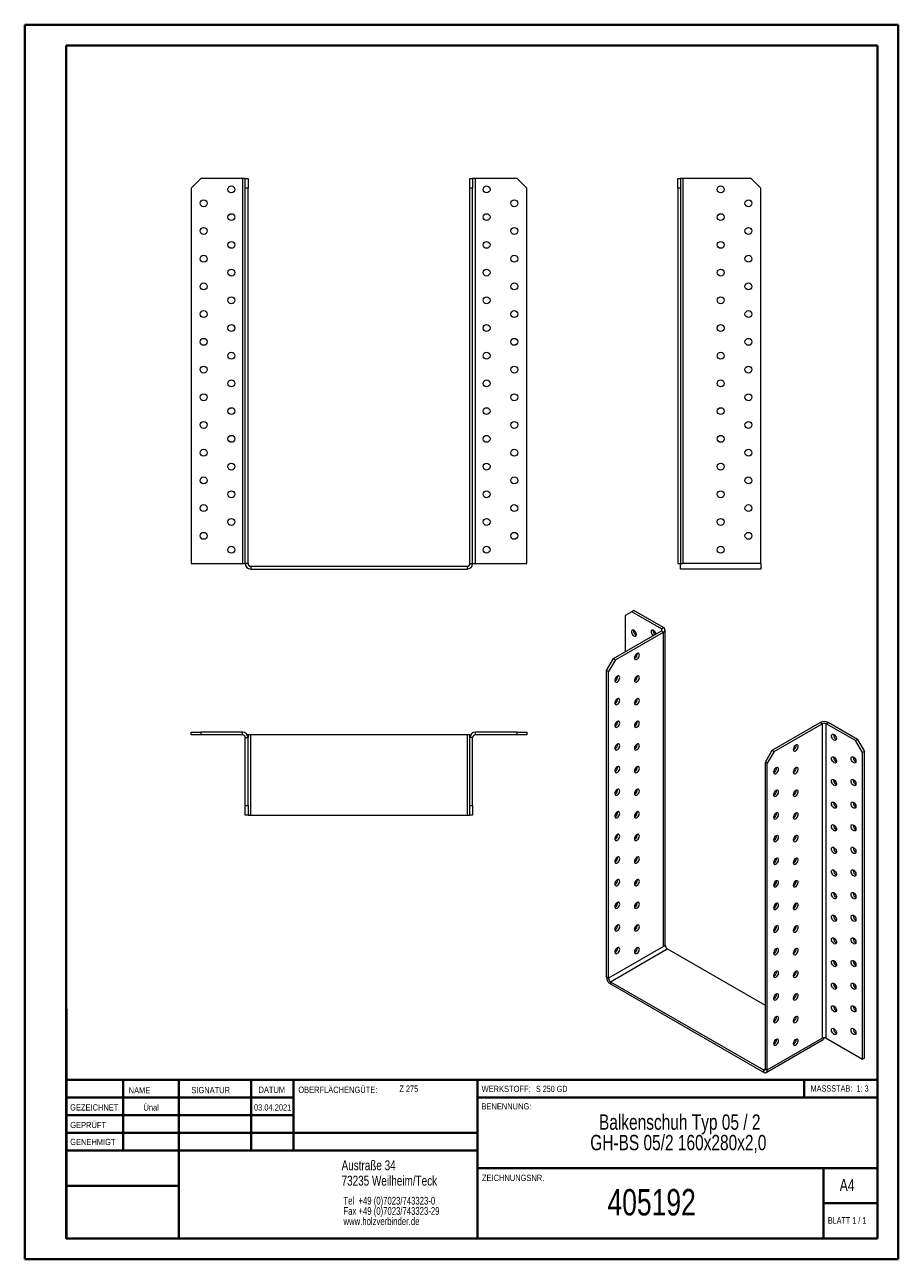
# Model space of a CAD drawing. Header units: millimetres. Extents: x 0 to 210, y 0 to 297.
import ezdxf

# ---------------------------------------------------------------- set-up
doc = ezdxf.new("R2010")
doc.units = ezdxf.units.MM
doc.styles.add('SLDTEXTSTYLE0', font='TXT', dxfattribs={"width": 0.75})
doc.styles.add('SLDTEXTSTYLE1', font='TXT', dxfattribs={"width": 0.681818})
doc.styles.add('SLDTEXTSTYLE2', font='TXT', dxfattribs={"width": 0.7})
doc.styles.add('SLDTEXTSTYLE3', font='TXT', dxfattribs={"width": 0.6875})

# ---------------------------------------------------------------- blocks, each defined once
blk = doc.blocks.new('SW_NOTE_0')
at = {"color": 0, "linetype": 'Continuous', "lineweight": 0, "char_height": 1.8521, "attachment_point": 1, "style": 'SLDTEXTSTYLE0'}
for s, insert in [('Tel  +49 (0)7023/743323-0', (0, 2.39)), ('Fax +49 (0)7023/743323-29', (0, -0.08)), ('www.holzverbinder.de', (0, -2.55))]:
    blk.add_mtext(s, dxfattribs=dict(at, insert=insert))
blk = doc.blocks.new('SW_NOTE_1')
at = {"color": 0, "linetype": 'Continuous', "lineweight": 0, "char_height": 3.7042, "attachment_point": 2, "style": 'SLDTEXTSTYLE0'}
for s, insert in [('Balkenschuh Typ 05 / 2', (26.74, 4.77)), ('GH-BS 05/2 160x280x2,0', (26.4, -0.16))]:
    blk.add_mtext(s, dxfattribs=dict(at, insert=insert))

msp = doc.modelspace()

# ---------------------------------------------------------------- linework, layer by layer
at = {"color": 7, "linetype": 'Continuous', "lineweight": 40}
for p, q in [((0.08, 0.21), (0.08, 297.21)), ((0.08, 297.21), (210.08, 297.21)), ((210.08, 0.21), (210.08, 297.21)), ((210.08, 292.21), (210.08, 297.21)), ((10.08, 292.21), (205.08, 292.21)), ((10.08, 5.21), (10.08, 292.21)), ((205.08, 5.21), (205.08, 292.21)), ((10.11, 60.37), (10.11, 5.12)), ((205.08, 43.37), (10.11, 43.37)), ((23.71, 43.37), (23.71, 26.37)), ((37.1, 43.37), (37.1, 5.12)), ((54.51, 43.37), (54.51, 26.37)), ((64.71, 26.37), (64.71, 43.37)), ((108.91, 43.37), (108.91, 5.12)), ((187.47, 39.12), (187.47, 43.37)), ((64.71, 39.1), (10.11, 39.1)), ((205.08, 39.12), (108.91, 39.12)), ((64.71, 34.87), (10.11, 34.87)), ((108.91, 30.62), (10.11, 30.62)), ((108.91, 26.37), (10.11, 26.37)), ((108.91, 22.12), (205.08, 22.12)), ((192.08, 5.21), (192.08, 22.21)), ((37.1, 17.87), (10.11, 17.87)), ((10.11, 13.71), (10.08, 13.71)), ((205.08, 13.71), (192.08, 13.71)), ((10.11, 9.46), (10.08, 9.46)), ((10.08, 5.21), (205.08, 5.21)), ((205.08, 5.21), (180.99, 5.21)), ((0.08, 0.21), (210.08, 0.21))]:
    msp.add_line(p, q, dxfattribs=at)
at = {"color": 7, "linetype": 'Continuous', "lineweight": 15}
for p, q in [((42.43, 260.25), (40.1, 257.92)), ((52.43, 260.25), (42.43, 260.25)), ((52.43, 260.25), (52.43, 167.59)), ((53.1, 260.25), (52.43, 260.25)), ((53.1, 260.25), (53.76, 260.25)), ((53.1, 257.92), (53.1, 260.25)), ((53.76, 260.25), (53.76, 257.92)), ((107.1, 257.92), (107.1, 260.25)), ((107.1, 260.25), (107.76, 260.25)), ((107.76, 260.25), (107.76, 257.92)), ((108.43, 260.25), (107.76, 260.25)), ((108.43, 167.59), (108.43, 260.25)), ((118.43, 260.25), (108.43, 260.25)), ((120.76, 257.92), (118.43, 260.25)), ((157.06, 260.25), (157.73, 260.25)), ((157.06, 257.92), (157.06, 260.25)), ((157.73, 260.25), (157.73, 257.92)), ((158.39, 260.25), (157.73, 260.25)), ((158.39, 167.59), (158.39, 260.25)), ((174.73, 260.25), (158.39, 260.25)), ((177.06, 257.92), (174.73, 260.25)), ((40.1, 257.92), (40.1, 167.59)), ((53.1, 167.59), (53.1, 257.92)), ((53.76, 257.92), (53.1, 257.92)), ((53.76, 167.59), (53.76, 257.92)), ((107.1, 167.59), (107.1, 257.92)), ((107.76, 257.92), (107.1, 257.92)), ((107.76, 167.59), (107.76, 257.92)), ((120.76, 167.59), (120.76, 257.92)), ((157.73, 257.92), (157.06, 257.92)), ((157.06, 257.92), (157.06, 167.59)), ((157.73, 257.92), (157.73, 167.59)), ((177.06, 167.59), (177.06, 257.92)), ((40.1, 167.59), (52.43, 167.59)), ((52.43, 167.59), (53.1, 167.59)), ((53.76, 167.59), (53.1, 167.59)), ((54.43, 166.92), (54.43, 166.25)), ((54.43, 166.92), (106.43, 166.92)), ((106.43, 166.92), (106.43, 166.25)), ((107.1, 167.59), (107.76, 167.59)), ((107.76, 167.59), (108.43, 167.59)), ((108.43, 167.59), (120.76, 167.59)), ((157.06, 167.59), (157.73, 167.59)), ((157.73, 167.59), (158.39, 167.59)), ((157.73, 166.25), (157.73, 167.59)), ((177.06, 167.59), (158.39, 167.59)), ((177.06, 167.59), (177.06, 166.25)), ((54.43, 166.25), (106.43, 166.25)), ((177.06, 166.25), (157.73, 166.25)), ((146.06, 156), (144.41, 155.05)), ((144.41, 155.05), (144.41, 146.34)), ((146.53, 156.28), (146.06, 156)), ((153.13, 151.92), (146.06, 156)), ((153.61, 152.19), (146.53, 156.28)), ((153.13, 151.92), (153.61, 152.19)), ((153.13, 151.92), (153.13, 151.38)), ((154, 75.98), (154, 151.65)), ((141.59, 144.71), (153.13, 151.38)), ((142.06, 144.44), (153.61, 151.11)), ((153.13, 151.38), (153.61, 151.11)), ((153.61, 75.44), (153.61, 151.11)), ((139.94, 141.85), (141.59, 144.71)), ((142.06, 144.44), (140.41, 141.58)), ((141.59, 144.71), (142.06, 144.44)), ((140.41, 141.58), (139.94, 141.85)), ((139.94, 68.09), (139.94, 141.85)), ((140.41, 67.82), (140.41, 141.58)), ((179.77, 122.67), (191.32, 129.33)), ((180.24, 122.39), (191.79, 129.06)), ((191.79, 129.06), (191.32, 129.33)), ((191.79, 129.06), (191.79, 53.4)), ((192.73, 129.06), (193.2, 129.33)), ((192.73, 53.4), (192.73, 129.06)), ((199.8, 124.98), (192.73, 129.06)), ((200.27, 125.25), (193.2, 129.33)), ((40.1, 126.37), (40.1, 127.04)), ((40.1, 127.04), (42.43, 127.04)), ((42.43, 126.37), (40.1, 126.37)), ((42.43, 127.04), (42.43, 126.37)), ((52.43, 127.04), (42.43, 127.04)), ((52.43, 126.37), (42.43, 126.37)), ((52.43, 126.37), (52.43, 127.04)), ((53.1, 125.71), (53.76, 125.71)), ((53.1, 109.37), (53.1, 125.71)), ((53.76, 126.37), (53.59, 126.37)), ((53.76, 126.37), (53.76, 125.71)), ((54.43, 126.37), (53.76, 126.37)), ((53.76, 109.37), (53.76, 125.71)), ((54.43, 107.04), (54.43, 126.37)), ((106.43, 126.37), (54.43, 126.37)), ((107.1, 126.37), (106.43, 126.37)), ((106.43, 126.37), (106.43, 107.04)), ((107.1, 126.37), (107.28, 126.37)), ((107.1, 125.71), (107.1, 126.37)), ((107.76, 125.71), (107.1, 125.71)), ((107.1, 109.37), (107.1, 125.71)), ((107.76, 109.37), (107.76, 125.71)), ((108.43, 126.37), (108.43, 127.04)), ((118.43, 127.04), (108.43, 127.04)), ((118.43, 126.37), (108.43, 126.37)), ((118.43, 126.37), (118.43, 127.04)), ((118.43, 127.04), (120.76, 127.04)), ((120.76, 126.37), (118.43, 126.37)), ((120.76, 127.04), (120.76, 126.37)), ((194.5, 126.41), (194.51, 126.53)), ((199.8, 124.98), (200.27, 125.25)), ((201.45, 122.12), (199.8, 124.98)), ((200.27, 125.25), (201.92, 122.39)), ((178.12, 119.81), (179.77, 122.67)), ((180.24, 122.39), (178.59, 119.54)), ((179.77, 122.67), (180.24, 122.39)), ((201.92, 122.39), (201.45, 122.12)), ((201.45, 48.36), (201.45, 122.12)), ((201.92, 48.63), (201.92, 122.39)), ((178.59, 119.54), (178.12, 119.81)), ((178.12, 46.05), (178.12, 119.81)), ((178.59, 45.78), (178.59, 119.54)), ((194.5, 120.96), (194.51, 121.08)), ((199.21, 120.97), (199.22, 121.08)), ((194.5, 115.52), (194.51, 115.64)), ((199.21, 115.52), (199.22, 115.64)), ((194.5, 110.08), (194.51, 110.2)), ((199.21, 110.08), (199.22, 110.2)), ((53.1, 109.37), (53.76, 109.37)), ((53.1, 107.04), (53.1, 109.37)), ((53.76, 107.04), (53.1, 107.04)), ((53.76, 109.37), (53.76, 107.04)), ((53.76, 107.04), (54.43, 107.04)), ((54.43, 107.04), (106.43, 107.04)), ((106.43, 107.04), (107.1, 107.04)), ((107.1, 109.37), (107.76, 109.37)), ((107.1, 107.04), (107.1, 109.37)), ((107.76, 107.04), (107.1, 107.04)), ((107.76, 109.37), (107.76, 107.04)), ((194.5, 104.63), (194.51, 104.75)), ((199.21, 104.63), (199.22, 104.75)), ((194.5, 99.19), (194.51, 99.31)), ((199.21, 99.19), (199.22, 99.31)), ((194.5, 93.75), (194.51, 93.87)), ((199.21, 93.75), (199.22, 93.87)), ((194.5, 88.3), (194.51, 88.42)), ((199.21, 88.3), (199.22, 88.42)), ((194.5, 82.86), (194.51, 82.98)), ((199.21, 82.86), (199.22, 82.98)), ((146.72, 79.96), (147.05, 79.77)), ((194.5, 77.42), (194.51, 77.54)), ((199.21, 77.42), (199.22, 77.54)), ((153.61, 75.44), (140.41, 67.82)), ((140.88, 67), (154.55, 74.89)), ((154.08, 75.71), (153.61, 75.44)), ((154.08, 75.71), (153.95, 75.78)), ((178.12, 61.29), (154.55, 74.89)), ((194.5, 71.97), (194.51, 72.09)), ((199.21, 71.97), (199.22, 72.09)), ((140.41, 67.82), (139.94, 68.09)), ((140.88, 67), (177.65, 45.78)), ((140.88, 67), (140.88, 66.46)), ((140.88, 66.46), (177.65, 45.23)), ((194.5, 66.53), (194.51, 66.65)), ((199.21, 66.53), (199.22, 66.65)), ((194.5, 61.09), (194.51, 61.2)), ((199.21, 61.09), (199.22, 61.2)), ((194.5, 55.64), (194.51, 55.76)), ((199.21, 55.64), (199.22, 55.76)), ((178.31, 45.17), (191.98, 53.06)), ((178.59, 45.78), (191.79, 53.4)), ((192.73, 53.4), (201.45, 48.36)), ((201.92, 48.63), (201.45, 48.36)), ((178.12, 46.05), (177.65, 45.78)), ((177.65, 45.78), (177.65, 45.23)), ((178.12, 46.05), (178.59, 45.78))]:
    msp.add_line(p, q, dxfattribs=at)
at = {"color": 7, "linetype": 'Continuous', "lineweight": 0}
for p, q in [((64.71, 39.12), (10.11, 39.12)), ((23.71, 5.21), (23.71, 5.12)), ((54.51, 5.21), (54.51, 5.12))]:
    msp.add_line(p, q, dxfattribs=at)
at = {"color": 7, "linetype": 'Continuous', "lineweight": 15, "flags": 128}
for points in [[(147.12, 150.49), (147.09, 150.73), (147, 150.98), (146.86, 151.22), (146.68, 151.41), (146.49, 151.54), (146.3, 151.59), (146.14, 151.56), (146.02, 151.46), (145.95, 151.28), (145.95, 151.06), (146.02, 150.81), (146.14, 150.56), (146.3, 150.35), (146.49, 150.18), (146.68, 150.09), (146.86, 150.08), (147, 150.15), (147.09, 150.29), (147.12, 150.49)], [(151.83, 150.62), (151.81, 150.73), (151.71, 150.98), (151.57, 151.22), (151.39, 151.41), (151.2, 151.54), (151.01, 151.59), (150.85, 151.56), (150.73, 151.46), (150.67, 151.28), (150.67, 151.06), (150.73, 150.81), (150.85, 150.56), (151.01, 150.35), (151.14, 150.23)], [(147.24, 145.93), (147.05, 145.79), (146.88, 145.58), (146.75, 145.34), (146.67, 145.09), (146.65, 144.86), (146.7, 144.67), (146.81, 144.54), (146.96, 144.49), (147.14, 144.53), (147.34, 144.64), (147.52, 144.82), (147.68, 145.04), (147.78, 145.29), (147.83, 145.54), (147.81, 145.75), (147.74, 145.91), (147.6, 146), (147.43, 146.01), (147.24, 145.93)], [(142.53, 140.49), (142.34, 140.34), (142.17, 140.14), (142.03, 139.9), (141.96, 139.65), (141.94, 139.42), (141.99, 139.23), (142.09, 139.1), (142.25, 139.05), (142.43, 139.08), (142.62, 139.2), (142.81, 139.37), (142.96, 139.6), (143.07, 139.85), (143.12, 140.09), (143.1, 140.31), (143.02, 140.47), (142.89, 140.56), (142.72, 140.56), (142.53, 140.49)], [(147.24, 140.49), (147.05, 140.34), (146.88, 140.14), (146.75, 139.9), (146.67, 139.65), (146.65, 139.42), (146.7, 139.23), (146.81, 139.1), (146.96, 139.05), (147.14, 139.08), (147.34, 139.2), (147.52, 139.37), (147.68, 139.6), (147.78, 139.85), (147.83, 140.09), (147.81, 140.31), (147.74, 140.47), (147.6, 140.56), (147.43, 140.56), (147.24, 140.49)], [(142.53, 135.05), (142.34, 134.9), (142.17, 134.7), (142.03, 134.45), (141.96, 134.2), (141.94, 133.97), (141.99, 133.78), (142.09, 133.66), (142.25, 133.61), (142.43, 133.64), (142.62, 133.75), (142.81, 133.93), (142.96, 134.16), (143.07, 134.41), (143.12, 134.65), (143.1, 134.86), (143.02, 135.02), (142.89, 135.11), (142.72, 135.12), (142.53, 135.05)], [(147.24, 135.05), (147.05, 134.9), (146.88, 134.69), (146.75, 134.45), (146.67, 134.2), (146.65, 133.97), (146.7, 133.78), (146.81, 133.66), (146.96, 133.61), (147.14, 133.64), (147.34, 133.75), (147.52, 133.93), (147.68, 134.16), (147.78, 134.4), (147.83, 134.65), (147.81, 134.86), (147.74, 135.02), (147.6, 135.11), (147.43, 135.12), (147.24, 135.05)], [(142.53, 129.6), (142.34, 129.46), (142.17, 129.25), (142.03, 129.01), (141.96, 128.76), (141.94, 128.53), (141.99, 128.34), (142.09, 128.21), (142.25, 128.16), (142.43, 128.2), (142.62, 128.31), (142.81, 128.49), (142.96, 128.71), (143.07, 128.96), (143.12, 129.21), (143.1, 129.42), (143.02, 129.58), (142.89, 129.67), (142.72, 129.68), (142.53, 129.6)], [(147.24, 129.6), (147.05, 129.46), (146.88, 129.25), (146.75, 129.01), (146.67, 128.76), (146.65, 128.53), (146.7, 128.34), (146.81, 128.21), (146.96, 128.16), (147.14, 128.2), (147.34, 128.31), (147.52, 128.49), (147.68, 128.71), (147.78, 128.96), (147.83, 129.21), (147.81, 129.42), (147.74, 129.58), (147.6, 129.67), (147.43, 129.68), (147.24, 129.6)], [(194.03, 126.14), (194.06, 126.34), (194.15, 126.48), (194.3, 126.55), (194.47, 126.54), (194.67, 126.45), (194.85, 126.28), (195.02, 126.07), (195.14, 125.82), (195.2, 125.57), (195.2, 125.35), (195.14, 125.17), (195.02, 125.07), (194.85, 125.04), (194.67, 125.09), (194.47, 125.22), (194.3, 125.41), (194.15, 125.65), (194.06, 125.9), (194.03, 126.14)], [(142.53, 124.16), (142.34, 124.01), (142.17, 123.81), (142.03, 123.57), (141.96, 123.32), (141.94, 123.08), (141.99, 122.9), (142.09, 122.77), (142.25, 122.72), (142.43, 122.75), (142.62, 122.86), (142.81, 123.04), (142.96, 123.27), (143.07, 123.52), (143.12, 123.76), (143.1, 123.98), (143.02, 124.14), (142.89, 124.23), (142.72, 124.23), (142.53, 124.16)], [(147.24, 124.16), (147.05, 124.01), (146.88, 123.81), (146.75, 123.57), (146.67, 123.32), (146.65, 123.08), (146.7, 122.89), (146.81, 122.77), (146.96, 122.72), (147.14, 122.75), (147.34, 122.86), (147.52, 123.04), (147.68, 123.27), (147.78, 123.52), (147.83, 123.76), (147.81, 123.98), (147.74, 124.14), (147.6, 124.23), (147.43, 124.23), (147.24, 124.16)], [(185.43, 123.89), (185.23, 123.74), (185.06, 123.54), (184.93, 123.3), (184.85, 123.05), (184.84, 122.82), (184.89, 122.63), (184.99, 122.5), (185.15, 122.45), (185.33, 122.48), (185.52, 122.6), (185.71, 122.77), (185.86, 123), (185.97, 123.25), (186.01, 123.49), (186, 123.71), (185.92, 123.87), (185.79, 123.96), (185.62, 123.97), (185.43, 123.89)], [(194.03, 120.69), (194.06, 120.9), (194.15, 121.04), (194.3, 121.11), (194.47, 121.1), (194.67, 121), (194.85, 120.84), (195.02, 120.62), (195.14, 120.38), (195.2, 120.13), (195.2, 119.91), (195.14, 119.73), (195.02, 119.62), (194.85, 119.59), (194.67, 119.65), (194.47, 119.78), (194.3, 119.97), (194.15, 120.2), (194.06, 120.45), (194.03, 120.69)], [(198.74, 120.69), (198.77, 120.9), (198.87, 121.04), (199.01, 121.11), (199.19, 121.1), (199.38, 121), (199.57, 120.84), (199.73, 120.62), (199.85, 120.38), (199.91, 120.13), (199.91, 119.91), (199.85, 119.73), (199.73, 119.62), (199.57, 119.59), (199.38, 119.65), (199.19, 119.78), (199.01, 119.97), (198.87, 120.2), (198.77, 120.45), (198.74, 120.69)], [(142.53, 118.72), (142.34, 118.57), (142.17, 118.36), (142.03, 118.12), (141.96, 117.87), (141.94, 117.64), (141.99, 117.45), (142.09, 117.33), (142.25, 117.28), (142.43, 117.31), (142.62, 117.42), (142.81, 117.6), (142.96, 117.83), (143.07, 118.07), (143.12, 118.32), (143.1, 118.53), (143.02, 118.69), (142.89, 118.78), (142.72, 118.79), (142.53, 118.72)], [(147.24, 118.72), (147.05, 118.57), (146.88, 118.36), (146.75, 118.12), (146.67, 117.87), (146.65, 117.64), (146.7, 117.45), (146.81, 117.32), (146.96, 117.28), (147.14, 117.31), (147.34, 117.42), (147.52, 117.6), (147.68, 117.83), (147.78, 118.07), (147.83, 118.32), (147.81, 118.53), (147.74, 118.69), (147.6, 118.78), (147.43, 118.79), (147.24, 118.72)], [(180.71, 118.45), (180.52, 118.3), (180.35, 118.1), (180.22, 117.86), (180.14, 117.61), (180.12, 117.37), (180.17, 117.18), (180.28, 117.06), (180.43, 117.01), (180.61, 117.04), (180.81, 117.15), (180.99, 117.33), (181.15, 117.56), (181.25, 117.81), (181.3, 118.05), (181.28, 118.26), (181.2, 118.42), (181.07, 118.51), (180.9, 118.52), (180.71, 118.45)], [(185.43, 118.45), (185.23, 118.3), (185.06, 118.1), (184.93, 117.85), (184.85, 117.6), (184.84, 117.37), (184.89, 117.18), (184.99, 117.06), (185.15, 117.01), (185.33, 117.04), (185.52, 117.15), (185.71, 117.33), (185.86, 117.56), (185.97, 117.81), (186.01, 118.05), (186, 118.26), (185.92, 118.42), (185.79, 118.51), (185.62, 118.52), (185.43, 118.45)], [(142.53, 113.27), (142.34, 113.13), (142.17, 112.92), (142.03, 112.68), (141.96, 112.43), (141.94, 112.2), (141.99, 112.01), (142.09, 111.88), (142.25, 111.83), (142.43, 111.87), (142.62, 111.98), (142.81, 112.16), (142.96, 112.38), (143.07, 112.63), (143.12, 112.88), (143.1, 113.09), (143.02, 113.25), (142.89, 113.34), (142.72, 113.35), (142.53, 113.27)], [(147.24, 113.27), (147.05, 113.13), (146.88, 112.92), (146.75, 112.68), (146.67, 112.43), (146.65, 112.2), (146.7, 112.01), (146.81, 111.88), (146.96, 111.83), (147.14, 111.87), (147.34, 111.98), (147.52, 112.16), (147.68, 112.38), (147.78, 112.63), (147.83, 112.88), (147.81, 113.09), (147.74, 113.25), (147.6, 113.34), (147.43, 113.35), (147.24, 113.27)], [(180.71, 113), (180.52, 112.86), (180.35, 112.65), (180.22, 112.41), (180.14, 112.16), (180.12, 111.93), (180.17, 111.74), (180.28, 111.61), (180.43, 111.56), (180.61, 111.6), (180.81, 111.71), (180.99, 111.89), (181.15, 112.11), (181.25, 112.36), (181.3, 112.61), (181.28, 112.82), (181.2, 112.98), (181.07, 113.07), (180.9, 113.08), (180.71, 113)], [(185.43, 113), (185.23, 112.86), (185.06, 112.65), (184.93, 112.41), (184.85, 112.16), (184.84, 111.93), (184.89, 111.74), (184.99, 111.61), (185.15, 111.56), (185.33, 111.6), (185.52, 111.71), (185.71, 111.89), (185.86, 112.11), (185.97, 112.36), (186.01, 112.61), (186, 112.82), (185.92, 112.98), (185.79, 113.07), (185.62, 113.08), (185.43, 113)], [(194.03, 115.25), (194.06, 115.45), (194.15, 115.6), (194.3, 115.66), (194.47, 115.65), (194.67, 115.56), (194.85, 115.4), (195.02, 115.18), (195.14, 114.93), (195.2, 114.69), (195.2, 114.46), (195.14, 114.29), (195.02, 114.18), (194.85, 114.15), (194.67, 114.2), (194.47, 114.33), (194.3, 114.53), (194.15, 114.76), (194.06, 115.01), (194.03, 115.25)], [(198.74, 115.25), (198.77, 115.45), (198.87, 115.6), (199.01, 115.67), (199.19, 115.65), (199.38, 115.56), (199.57, 115.4), (199.73, 115.18), (199.85, 114.93), (199.91, 114.69), (199.91, 114.46), (199.85, 114.29), (199.73, 114.18), (199.57, 114.15), (199.38, 114.2), (199.19, 114.33), (199.01, 114.53), (198.87, 114.76), (198.77, 115.01), (198.74, 115.25)], [(194.03, 109.81), (194.06, 110.01), (194.15, 110.15), (194.3, 110.22), (194.47, 110.21), (194.67, 110.12), (194.85, 109.95), (195.02, 109.74), (195.14, 109.49), (195.2, 109.24), (195.2, 109.02), (195.14, 108.84), (195.02, 108.73), (194.85, 108.71), (194.67, 108.76), (194.47, 108.89), (194.3, 109.08), (194.15, 109.32), (194.06, 109.57), (194.03, 109.81)], [(198.74, 109.81), (198.77, 110.01), (198.87, 110.15), (199.01, 110.22), (199.19, 110.21), (199.38, 110.12), (199.57, 109.95), (199.73, 109.74), (199.85, 109.49), (199.91, 109.24), (199.91, 109.02), (199.85, 108.84), (199.73, 108.73), (199.57, 108.71), (199.38, 108.76), (199.19, 108.89), (199.01, 109.08), (198.87, 109.32), (198.77, 109.57), (198.74, 109.81)], [(142.53, 107.83), (142.34, 107.68), (142.17, 107.48), (142.03, 107.24), (141.96, 106.99), (141.94, 106.75), (141.99, 106.56), (142.09, 106.44), (142.25, 106.39), (142.43, 106.42), (142.62, 106.53), (142.81, 106.71), (142.96, 106.94), (143.07, 107.19), (143.12, 107.43), (143.1, 107.65), (143.02, 107.81), (142.89, 107.9), (142.72, 107.9), (142.53, 107.83)], [(147.24, 107.83), (147.05, 107.68), (146.88, 107.48), (146.75, 107.24), (146.67, 106.99), (146.65, 106.75), (146.7, 106.56), (146.81, 106.44), (146.96, 106.39), (147.14, 106.42), (147.34, 106.53), (147.52, 106.71), (147.68, 106.94), (147.78, 107.19), (147.83, 107.43), (147.81, 107.65), (147.74, 107.81), (147.6, 107.89), (147.43, 107.9), (147.24, 107.83)], [(180.71, 107.56), (180.52, 107.41), (180.35, 107.21), (180.22, 106.97), (180.14, 106.72), (180.12, 106.49), (180.17, 106.3), (180.28, 106.17), (180.43, 106.12), (180.61, 106.15), (180.81, 106.27), (180.99, 106.44), (181.15, 106.67), (181.25, 106.92), (181.3, 107.16), (181.28, 107.38), (181.2, 107.54), (181.07, 107.63), (180.9, 107.63), (180.71, 107.56)], [(185.43, 107.56), (185.23, 107.41), (185.06, 107.21), (184.93, 106.97), (184.85, 106.72), (184.84, 106.48), (184.89, 106.3), (184.99, 106.17), (185.15, 106.12), (185.33, 106.15), (185.52, 106.26), (185.71, 106.44), (185.86, 106.67), (185.97, 106.92), (186.01, 107.16), (186, 107.38), (185.92, 107.54), (185.79, 107.63), (185.62, 107.63), (185.43, 107.56)], [(194.03, 104.36), (194.06, 104.56), (194.15, 104.71), (194.3, 104.78), (194.47, 104.76), (194.67, 104.67), (194.85, 104.51), (195.02, 104.29), (195.14, 104.05), (195.2, 103.8), (195.2, 103.57), (195.14, 103.4), (195.02, 103.29), (194.85, 103.26), (194.67, 103.32), (194.47, 103.45), (194.3, 103.64), (194.15, 103.87), (194.06, 104.12), (194.03, 104.36)], [(198.74, 104.36), (198.77, 104.56), (198.87, 104.71), (199.01, 104.78), (199.19, 104.77), (199.38, 104.67), (199.57, 104.51), (199.73, 104.29), (199.85, 104.05), (199.91, 103.8), (199.91, 103.57), (199.85, 103.4), (199.73, 103.29), (199.57, 103.26), (199.38, 103.32), (199.19, 103.45), (199.01, 103.64), (198.87, 103.87), (198.77, 104.12), (198.74, 104.36)], [(142.53, 102.39), (142.34, 102.24), (142.17, 102.03), (142.03, 101.79), (141.96, 101.54), (141.94, 101.31), (141.99, 101.12), (142.09, 100.99), (142.25, 100.95), (142.43, 100.98), (142.62, 101.09), (142.81, 101.27), (142.96, 101.5), (143.07, 101.74), (143.12, 101.99), (143.1, 102.2), (143.02, 102.36), (142.89, 102.45), (142.72, 102.46), (142.53, 102.39)], [(147.24, 102.39), (147.05, 102.24), (146.88, 102.03), (146.75, 101.79), (146.67, 101.54), (146.65, 101.31), (146.7, 101.12), (146.81, 100.99), (146.96, 100.94), (147.14, 100.98), (147.34, 101.09), (147.52, 101.27), (147.68, 101.49), (147.78, 101.74), (147.83, 101.99), (147.81, 102.2), (147.74, 102.36), (147.6, 102.45), (147.43, 102.46), (147.24, 102.39)], [(180.71, 102.12), (180.52, 101.97), (180.35, 101.77), (180.22, 101.52), (180.14, 101.27), (180.12, 101.04), (180.17, 100.85), (180.28, 100.73), (180.43, 100.68), (180.61, 100.71), (180.81, 100.82), (180.99, 101), (181.15, 101.23), (181.25, 101.48), (181.3, 101.72), (181.28, 101.93), (181.2, 102.09), (181.07, 102.18), (180.9, 102.19), (180.71, 102.12)], [(185.43, 102.12), (185.23, 101.97), (185.06, 101.76), (184.93, 101.52), (184.85, 101.27), (184.84, 101.04), (184.89, 100.85), (184.99, 100.73), (185.15, 100.68), (185.33, 100.71), (185.52, 100.82), (185.71, 101), (185.86, 101.23), (185.97, 101.47), (186.01, 101.72), (186, 101.93), (185.92, 102.09), (185.79, 102.18), (185.62, 102.19), (185.43, 102.12)], [(194.03, 98.92), (194.06, 99.12), (194.15, 99.26), (194.3, 99.33), (194.47, 99.32), (194.67, 99.23), (194.85, 99.06), (195.02, 98.85), (195.14, 98.6), (195.2, 98.35), (195.2, 98.13), (195.14, 97.96), (195.02, 97.85), (194.85, 97.82), (194.67, 97.87), (194.47, 98), (194.3, 98.19), (194.15, 98.43), (194.06, 98.68), (194.03, 98.92)], [(198.74, 98.92), (198.77, 99.12), (198.87, 99.27), (199.01, 99.33), (199.19, 99.32), (199.38, 99.23), (199.57, 99.07), (199.73, 98.85), (199.85, 98.6), (199.91, 98.36), (199.91, 98.13), (199.85, 97.96), (199.73, 97.85), (199.57, 97.82), (199.38, 97.87), (199.19, 98), (199.01, 98.2), (198.87, 98.43), (198.77, 98.68), (198.74, 98.92)], [(142.53, 96.94), (142.34, 96.8), (142.17, 96.59), (142.03, 96.35), (141.96, 96.1), (141.94, 95.87), (141.99, 95.68), (142.09, 95.55), (142.25, 95.5), (142.43, 95.53), (142.62, 95.65), (142.81, 95.83), (142.96, 96.05), (143.07, 96.3), (143.12, 96.54), (143.1, 96.76), (143.02, 96.92), (142.89, 97.01), (142.72, 97.02), (142.53, 96.94)], [(147.24, 96.94), (147.05, 96.79), (146.88, 96.59), (146.75, 96.35), (146.67, 96.1), (146.65, 95.87), (146.7, 95.68), (146.81, 95.55), (146.96, 95.5), (147.14, 95.53), (147.34, 95.65), (147.52, 95.83), (147.68, 96.05), (147.78, 96.3), (147.83, 96.54), (147.81, 96.76), (147.74, 96.92), (147.6, 97.01), (147.43, 97.02), (147.24, 96.94)], [(180.71, 96.67), (180.52, 96.53), (180.35, 96.32), (180.22, 96.08), (180.14, 95.83), (180.12, 95.6), (180.17, 95.41), (180.28, 95.28), (180.43, 95.23), (180.61, 95.27), (180.81, 95.38), (180.99, 95.56), (181.15, 95.78), (181.25, 96.03), (181.3, 96.28), (181.28, 96.49), (181.2, 96.65), (181.07, 96.74), (180.9, 96.75), (180.71, 96.67)], [(185.43, 96.67), (185.23, 96.53), (185.06, 96.32), (184.93, 96.08), (184.85, 95.83), (184.84, 95.6), (184.89, 95.41), (184.99, 95.28), (185.15, 95.23), (185.33, 95.27), (185.52, 95.38), (185.71, 95.56), (185.86, 95.78), (185.97, 96.03), (186.01, 96.28), (186, 96.49), (185.92, 96.65), (185.79, 96.74), (185.62, 96.75), (185.43, 96.67)], [(194.03, 93.47), (194.06, 93.68), (194.15, 93.82), (194.3, 93.89), (194.47, 93.88), (194.67, 93.78), (194.85, 93.62), (195.02, 93.4), (195.14, 93.16), (195.2, 92.91), (195.2, 92.69), (195.14, 92.51), (195.02, 92.4), (194.85, 92.37), (194.67, 92.43), (194.47, 92.56), (194.3, 92.75), (194.15, 92.99), (194.06, 93.24), (194.03, 93.47)], [(198.74, 93.48), (198.77, 93.68), (198.87, 93.82), (199.01, 93.89), (199.19, 93.88), (199.38, 93.79), (199.57, 93.62), (199.73, 93.41), (199.85, 93.16), (199.91, 92.91), (199.91, 92.69), (199.85, 92.51), (199.73, 92.4), (199.57, 92.38), (199.38, 92.43), (199.19, 92.56), (199.01, 92.75), (198.87, 92.99), (198.77, 93.24), (198.74, 93.48)], [(142.53, 91.5), (142.34, 91.35), (142.17, 91.15), (142.03, 90.91), (141.96, 90.66), (141.94, 90.42), (141.99, 90.23), (142.09, 90.11), (142.25, 90.06), (142.43, 90.09), (142.62, 90.2), (142.81, 90.38), (142.96, 90.61), (143.07, 90.86), (143.12, 91.1), (143.1, 91.32), (143.02, 91.48), (142.89, 91.56), (142.72, 91.57), (142.53, 91.5)], [(147.24, 91.5), (147.05, 91.35), (146.88, 91.15), (146.75, 90.91), (146.67, 90.66), (146.65, 90.42), (146.7, 90.23), (146.81, 90.11), (146.96, 90.06), (147.14, 90.09), (147.34, 90.2), (147.52, 90.38), (147.68, 90.61), (147.78, 90.86), (147.83, 91.1), (147.81, 91.31), (147.74, 91.47), (147.6, 91.56), (147.43, 91.57), (147.24, 91.5)], [(180.71, 91.23), (180.52, 91.08), (180.35, 90.88), (180.22, 90.64), (180.14, 90.39), (180.12, 90.15), (180.17, 89.96), (180.28, 89.84), (180.43, 89.79), (180.61, 89.82), (180.81, 89.93), (180.99, 90.11), (181.15, 90.34), (181.25, 90.59), (181.3, 90.83), (181.28, 91.05), (181.2, 91.21), (181.07, 91.3), (180.9, 91.3), (180.71, 91.23)], [(185.43, 91.23), (185.23, 91.08), (185.06, 90.88), (184.93, 90.64), (184.85, 90.39), (184.84, 90.15), (184.89, 89.96), (184.99, 89.84), (185.15, 89.79), (185.33, 89.82), (185.52, 89.93), (185.71, 90.11), (185.86, 90.34), (185.97, 90.59), (186.01, 90.83), (186, 91.05), (185.92, 91.21), (185.79, 91.3), (185.62, 91.3), (185.43, 91.23)], [(194.03, 88.03), (194.06, 88.23), (194.15, 88.38), (194.3, 88.45), (194.47, 88.43), (194.67, 88.34), (194.85, 88.18), (195.02, 87.96), (195.14, 87.72), (195.2, 87.47), (195.2, 87.24), (195.14, 87.07), (195.02, 86.96), (194.85, 86.93), (194.67, 86.98), (194.47, 87.11), (194.3, 87.31), (194.15, 87.54), (194.06, 87.79), (194.03, 88.03)], [(198.74, 88.03), (198.77, 88.23), (198.87, 88.38), (199.01, 88.45), (199.19, 88.43), (199.38, 88.34), (199.57, 88.18), (199.73, 87.96), (199.85, 87.72), (199.91, 87.47), (199.91, 87.24), (199.85, 87.07), (199.73, 86.96), (199.57, 86.93), (199.38, 86.99), (199.19, 87.12), (199.01, 87.31), (198.87, 87.54), (198.77, 87.79), (198.74, 88.03)], [(142.53, 86.06), (142.34, 85.91), (142.17, 85.7), (142.03, 85.46), (141.96, 85.21), (141.94, 84.98), (141.99, 84.79), (142.09, 84.66), (142.25, 84.61), (142.43, 84.65), (142.62, 84.76), (142.81, 84.94), (142.96, 85.16), (143.07, 85.41), (143.12, 85.66), (143.1, 85.87), (143.02, 86.03), (142.89, 86.12), (142.72, 86.13), (142.53, 86.06)], [(147.24, 86.05), (147.05, 85.91), (146.88, 85.7), (146.75, 85.46), (146.67, 85.21), (146.65, 84.98), (146.7, 84.79), (146.81, 84.66), (146.96, 84.61), (147.14, 84.65), (147.34, 84.76), (147.52, 84.94), (147.68, 85.16), (147.78, 85.41), (147.83, 85.66), (147.81, 85.87), (147.74, 86.03), (147.6, 86.12), (147.43, 86.13), (147.24, 86.05)], [(180.71, 85.79), (180.52, 85.64), (180.35, 85.43), (180.22, 85.19), (180.14, 84.94), (180.12, 84.71), (180.17, 84.52), (180.28, 84.4), (180.43, 84.35), (180.61, 84.38), (180.81, 84.49), (180.99, 84.67), (181.15, 84.9), (181.25, 85.14), (181.3, 85.39), (181.28, 85.6), (181.2, 85.76), (181.07, 85.85), (180.9, 85.86), (180.71, 85.79)], [(185.43, 85.79), (185.23, 85.64), (185.06, 85.43), (184.93, 85.19), (184.85, 84.94), (184.84, 84.71), (184.89, 84.52), (184.99, 84.39), (185.15, 84.35), (185.33, 84.38), (185.52, 84.49), (185.71, 84.67), (185.86, 84.9), (185.97, 85.14), (186.01, 85.39), (186, 85.6), (185.92, 85.76), (185.79, 85.85), (185.62, 85.86), (185.43, 85.79)], [(142.53, 80.61), (142.34, 80.46), (142.17, 80.26), (142.03, 80.02), (141.96, 79.77), (141.94, 79.54), (141.99, 79.35), (142.09, 79.22), (142.25, 79.17), (142.43, 79.2), (142.62, 79.32), (142.81, 79.49), (142.96, 79.72), (143.07, 79.97), (143.12, 80.21), (143.1, 80.43), (143.02, 80.59), (142.89, 80.68), (142.72, 80.69), (142.53, 80.61)], [(147.24, 80.61), (147.05, 80.46), (146.88, 80.26), (146.75, 80.02), (146.67, 79.77), (146.65, 79.54), (146.7, 79.35), (146.81, 79.22), (146.96, 79.17), (147.14, 79.2), (147.34, 79.32), (147.52, 79.49), (147.68, 79.72), (147.78, 79.97), (147.83, 80.21), (147.81, 80.43), (147.74, 80.59), (147.6, 80.68), (147.43, 80.68), (147.24, 80.61)], [(180.71, 80.34), (180.52, 80.2), (180.35, 79.99), (180.22, 79.75), (180.14, 79.5), (180.12, 79.27), (180.17, 79.08), (180.28, 78.95), (180.43, 78.9), (180.61, 78.94), (180.81, 79.05), (180.99, 79.23), (181.15, 79.45), (181.25, 79.7), (181.3, 79.95), (181.28, 80.16), (181.2, 80.32), (181.07, 80.41), (180.9, 80.42), (180.71, 80.34)], [(185.43, 80.34), (185.23, 80.2), (185.06, 79.99), (184.93, 79.75), (184.85, 79.5), (184.84, 79.27), (184.89, 79.08), (184.99, 78.95), (185.15, 78.9), (185.33, 78.93), (185.52, 79.05), (185.71, 79.23), (185.86, 79.45), (185.97, 79.7), (186.01, 79.94), (186, 80.16), (185.92, 80.32), (185.79, 80.41), (185.62, 80.42), (185.43, 80.34)], [(194.03, 82.59), (194.06, 82.79), (194.15, 82.93), (194.3, 83), (194.47, 82.99), (194.67, 82.9), (194.85, 82.73), (195.02, 82.52), (195.14, 82.27), (195.2, 82.02), (195.2, 81.8), (195.14, 81.62), (195.02, 81.52), (194.85, 81.49), (194.67, 81.54), (194.47, 81.67), (194.3, 81.86), (194.15, 82.1), (194.06, 82.35), (194.03, 82.59)], [(198.74, 82.59), (198.77, 82.79), (198.87, 82.93), (199.01, 83), (199.19, 82.99), (199.38, 82.9), (199.57, 82.73), (199.73, 82.52), (199.85, 82.27), (199.91, 82.02), (199.91, 81.8), (199.85, 81.62), (199.73, 81.52), (199.57, 81.49), (199.38, 81.54), (199.19, 81.67), (199.01, 81.86), (198.87, 82.1), (198.77, 82.35), (198.74, 82.59)], [(194.03, 77.14), (194.06, 77.35), (194.15, 77.49), (194.3, 77.56), (194.47, 77.55), (194.67, 77.45), (194.85, 77.29), (195.02, 77.07), (195.14, 76.83), (195.2, 76.58), (195.2, 76.36), (195.14, 76.18), (195.02, 76.07), (194.85, 76.04), (194.67, 76.1), (194.47, 76.23), (194.3, 76.42), (194.15, 76.65), (194.06, 76.9), (194.03, 77.14)], [(198.74, 77.14), (198.77, 77.35), (198.87, 77.49), (199.01, 77.56), (199.19, 77.55), (199.38, 77.45), (199.57, 77.29), (199.73, 77.07), (199.85, 76.83), (199.91, 76.58), (199.91, 76.36), (199.85, 76.18), (199.73, 76.07), (199.57, 76.04), (199.38, 76.1), (199.19, 76.23), (199.01, 76.42), (198.87, 76.65), (198.77, 76.91), (198.74, 77.14)], [(142.53, 75.17), (142.34, 75.02), (142.17, 74.82), (142.03, 74.57), (141.96, 74.32), (141.94, 74.09), (141.99, 73.9), (142.09, 73.78), (142.25, 73.73), (142.43, 73.76), (142.62, 73.87), (142.81, 74.05), (142.96, 74.28), (143.07, 74.53), (143.12, 74.77), (143.1, 74.98), (143.02, 75.14), (142.89, 75.23), (142.72, 75.24), (142.53, 75.17)], [(147.24, 75.17), (147.05, 75.02), (146.88, 74.82), (146.75, 74.57), (146.67, 74.32), (146.65, 74.09), (146.7, 73.9), (146.81, 73.78), (146.96, 73.73), (147.14, 73.76), (147.34, 73.87), (147.52, 74.05), (147.68, 74.28), (147.78, 74.53), (147.83, 74.77), (147.81, 74.98), (147.74, 75.14), (147.6, 75.23), (147.43, 75.24), (147.24, 75.17)], [(154, 75.98), (153.99, 75.88), (153.95, 75.78)], [(180.71, 74.9), (180.52, 74.75), (180.35, 74.55), (180.22, 74.31), (180.14, 74.06), (180.12, 73.82), (180.17, 73.63), (180.28, 73.51), (180.43, 73.46), (180.61, 73.49), (180.81, 73.6), (180.99, 73.78), (181.15, 74.01), (181.25, 74.26), (181.3, 74.5), (181.28, 74.72), (181.2, 74.88), (181.07, 74.96), (180.9, 74.97), (180.71, 74.9)], [(185.43, 74.9), (185.23, 74.75), (185.06, 74.55), (184.93, 74.31), (184.85, 74.06), (184.84, 73.82), (184.89, 73.63), (184.99, 73.51), (185.15, 73.46), (185.33, 73.49), (185.52, 73.6), (185.71, 73.78), (185.86, 74.01), (185.97, 74.26), (186.01, 74.5), (186, 74.72), (185.92, 74.88), (185.79, 74.96), (185.62, 74.97), (185.43, 74.9)], [(194.03, 71.7), (194.06, 71.9), (194.15, 72.05), (194.3, 72.12), (194.47, 72.1), (194.67, 72.01), (194.85, 71.85), (195.02, 71.63), (195.14, 71.38), (195.2, 71.14), (195.2, 70.91), (195.14, 70.74), (195.02, 70.63), (194.85, 70.6), (194.67, 70.65), (194.47, 70.78), (194.3, 70.98), (194.15, 71.21), (194.06, 71.46), (194.03, 71.7)], [(198.74, 71.7), (198.77, 71.9), (198.87, 72.05), (199.01, 72.12), (199.19, 72.1), (199.38, 72.01), (199.57, 71.85), (199.73, 71.63), (199.85, 71.39), (199.91, 71.14), (199.91, 70.91), (199.85, 70.74), (199.73, 70.63), (199.57, 70.6), (199.38, 70.65), (199.19, 70.78), (199.01, 70.98), (198.87, 71.21), (198.77, 71.46), (198.74, 71.7)], [(180.71, 69.46), (180.52, 69.31), (180.35, 69.1), (180.22, 68.86), (180.14, 68.61), (180.12, 68.38), (180.17, 68.19), (180.28, 68.06), (180.43, 68.02), (180.61, 68.05), (180.81, 68.16), (180.99, 68.34), (181.15, 68.56), (181.25, 68.81), (181.3, 69.06), (181.28, 69.27), (181.2, 69.43), (181.07, 69.52), (180.9, 69.53), (180.71, 69.46)], [(185.43, 69.46), (185.23, 69.31), (185.06, 69.1), (184.93, 68.86), (184.85, 68.61), (184.84, 68.38), (184.89, 68.19), (184.99, 68.06), (185.15, 68.01), (185.33, 68.05), (185.52, 68.16), (185.71, 68.34), (185.86, 68.56), (185.97, 68.81), (186.01, 69.06), (186, 69.27), (185.92, 69.43), (185.79, 69.52), (185.62, 69.53), (185.43, 69.46)], [(194.03, 66.26), (194.06, 66.46), (194.15, 66.6), (194.3, 66.67), (194.47, 66.66), (194.67, 66.57), (194.85, 66.4), (195.02, 66.19), (195.14, 65.94), (195.2, 65.69), (195.2, 65.47), (195.14, 65.29), (195.02, 65.19), (194.85, 65.16), (194.67, 65.21), (194.47, 65.34), (194.3, 65.53), (194.15, 65.77), (194.06, 66.02), (194.03, 66.26)], [(198.74, 66.26), (198.77, 66.46), (198.87, 66.6), (199.01, 66.67), (199.19, 66.66), (199.38, 66.57), (199.57, 66.4), (199.73, 66.19), (199.85, 65.94), (199.91, 65.69), (199.91, 65.47), (199.85, 65.29), (199.73, 65.19), (199.57, 65.16), (199.38, 65.21), (199.19, 65.34), (199.01, 65.53), (198.87, 65.77), (198.77, 66.02), (198.74, 66.26)], [(180.71, 64.01), (180.52, 63.86), (180.35, 63.66), (180.22, 63.42), (180.14, 63.17), (180.12, 62.94), (180.17, 62.75), (180.28, 62.62), (180.43, 62.57), (180.61, 62.6), (180.81, 62.72), (180.99, 62.9), (181.15, 63.12), (181.25, 63.37), (181.3, 63.61), (181.28, 63.83), (181.2, 63.99), (181.07, 64.08), (180.9, 64.09), (180.71, 64.01)], [(185.43, 64.01), (185.23, 63.86), (185.06, 63.66), (184.93, 63.42), (184.85, 63.17), (184.84, 62.94), (184.89, 62.75), (184.99, 62.62), (185.15, 62.57), (185.33, 62.6), (185.52, 62.72), (185.71, 62.89), (185.86, 63.12), (185.97, 63.37), (186.01, 63.61), (186, 63.83), (185.92, 63.99), (185.79, 64.08), (185.62, 64.09), (185.43, 64.01)], [(194.03, 60.81), (194.06, 61.02), (194.15, 61.16), (194.3, 61.23), (194.47, 61.22), (194.67, 61.12), (194.85, 60.96), (195.02, 60.74), (195.14, 60.5), (195.2, 60.25), (195.2, 60.03), (195.14, 59.85), (195.02, 59.74), (194.85, 59.71), (194.67, 59.77), (194.47, 59.9), (194.3, 60.09), (194.15, 60.32), (194.06, 60.57), (194.03, 60.81)], [(198.74, 60.81), (198.77, 61.02), (198.87, 61.16), (199.01, 61.23), (199.19, 61.22), (199.38, 61.12), (199.57, 60.96), (199.73, 60.74), (199.85, 60.5), (199.91, 60.25), (199.91, 60.03), (199.85, 59.85), (199.73, 59.74), (199.57, 59.71), (199.38, 59.77), (199.19, 59.9), (199.01, 60.09), (198.87, 60.32), (198.77, 60.57), (198.74, 60.81)], [(180.71, 58.57), (180.52, 58.42), (180.35, 58.22), (180.22, 57.98), (180.14, 57.73), (180.12, 57.49), (180.17, 57.3), (180.28, 57.18), (180.43, 57.13), (180.61, 57.16), (180.81, 57.27), (180.99, 57.45), (181.15, 57.68), (181.25, 57.93), (181.3, 58.17), (181.28, 58.38), (181.2, 58.55), (181.07, 58.63), (180.9, 58.64), (180.71, 58.57)], [(185.43, 58.57), (185.23, 58.42), (185.06, 58.22), (184.93, 57.98), (184.85, 57.72), (184.84, 57.49), (184.89, 57.3), (184.99, 57.18), (185.15, 57.13), (185.33, 57.16), (185.52, 57.27), (185.71, 57.45), (185.86, 57.68), (185.97, 57.93), (186.01, 58.17), (186, 58.38), (185.92, 58.54), (185.79, 58.63), (185.62, 58.64), (185.43, 58.57)], [(194.03, 55.37), (194.06, 55.57), (194.15, 55.72), (194.3, 55.79), (194.47, 55.77), (194.67, 55.68), (194.85, 55.52), (195.02, 55.3), (195.14, 55.05), (195.2, 54.81), (195.2, 54.58), (195.14, 54.41), (195.02, 54.3), (194.85, 54.27), (194.67, 54.32), (194.47, 54.45), (194.3, 54.65), (194.15, 54.88), (194.06, 55.13), (194.03, 55.37)], [(198.74, 55.37), (198.77, 55.57), (198.87, 55.72), (199.01, 55.79), (199.19, 55.77), (199.38, 55.68), (199.57, 55.52), (199.73, 55.3), (199.85, 55.05), (199.91, 54.81), (199.91, 54.58), (199.85, 54.41), (199.73, 54.3), (199.57, 54.27), (199.38, 54.32), (199.19, 54.45), (199.01, 54.65), (198.87, 54.88), (198.77, 55.13), (198.74, 55.37)], [(180.71, 53.12), (180.52, 52.98), (180.35, 52.77), (180.22, 52.53), (180.14, 52.28), (180.12, 52.05), (180.17, 51.86), (180.28, 51.73), (180.43, 51.68), (180.61, 51.72), (180.81, 51.83), (180.99, 52.01), (181.15, 52.23), (181.25, 52.48), (181.3, 52.73), (181.28, 52.94), (181.2, 53.1), (181.07, 53.19), (180.9, 53.2), (180.71, 53.12)], [(185.43, 53.12), (185.23, 52.98), (185.06, 52.77), (184.93, 52.53), (184.85, 52.28), (184.84, 52.05), (184.89, 51.86), (184.99, 51.73), (185.15, 51.68), (185.33, 51.72), (185.52, 51.83), (185.71, 52.01), (185.86, 52.23), (185.97, 52.48), (186.01, 52.73), (186, 52.94), (185.92, 53.1), (185.79, 53.19), (185.62, 53.2), (185.43, 53.12)]]:
    msp.add_lwpolyline(points, dxfattribs=at)
at = {"color": 7, "linetype": 'Continuous', "lineweight": 15}
for centre in [(49.76, 257.59), (111.1, 257.59), (167.39, 257.59), (43.1, 254.25), (117.76, 254.25), (174.06, 254.25), (49.76, 250.92), (111.1, 250.92), (167.39, 250.92), (43.1, 247.59), (117.76, 247.59), (174.06, 247.59), (49.76, 244.25), (111.1, 244.25), (167.39, 244.25), (43.1, 240.92), (117.76, 240.92), (174.06, 240.92), (49.76, 237.59), (111.1, 237.59), (167.39, 237.59), (43.1, 234.25), (117.76, 234.25), (174.06, 234.25), (49.76, 230.92), (111.1, 230.92), (167.39, 230.92), (43.1, 227.59), (117.76, 227.59), (174.06, 227.59), (49.76, 224.25), (111.1, 224.25), (167.39, 224.25), (43.1, 220.92), (117.76, 220.92), (174.06, 220.92), (49.76, 217.59), (111.1, 217.59), (167.39, 217.59), (43.1, 214.25), (117.76, 214.25), (174.06, 214.25), (49.76, 210.92), (111.1, 210.92), (167.39, 210.92), (43.1, 207.59), (117.76, 207.59), (174.06, 207.59), (49.76, 204.25), (111.1, 204.25), (167.39, 204.25), (43.1, 200.92), (117.76, 200.92), (174.06, 200.92), (49.76, 197.59), (111.1, 197.59), (167.39, 197.59), (43.1, 194.25), (117.76, 194.25), (174.06, 194.25), (49.76, 190.92), (111.1, 190.92), (167.39, 190.92), (43.1, 187.59), (117.76, 187.59), (174.06, 187.59), (49.76, 184.25), (111.1, 184.25), (167.39, 184.25), (43.1, 180.92), (117.76, 180.92), (174.06, 180.92), (49.76, 177.59), (111.1, 177.59), (167.39, 177.59), (43.1, 174.25), (117.76, 174.25), (174.06, 174.25), (49.76, 170.92), (111.1, 170.92), (167.39, 170.92)]:
    msp.add_circle(centre, 0.833, dxfattribs=at)
for centre, radius, start, end in [((54.43, 167.59), 1.33, 180, 270), ((54.43, 167.59), 0.667, 180, 270), ((106.43, 167.59), 0.667, 270, 360), ((106.43, 167.59), 1.33, 270, 360), ((147.6, 151.45), 1.18, 174.326, 245.6687), ((152.32, 151.45), 1.19, 174.5191, 233.1814), ((153.03, 151.65), 0.291, 290.7834, 69.2166), ((153.4, 151.65), 0.582, 290.7834, 69.2166), ((146.18, 145.87), 1.18, 294.3314, 5.674), ((145.83, 144.97), 1.3, 8.9378, 31.8506), ((147.58, 145.92), 1.1, 217.9954, 236.4753), ((141.46, 140.43), 1.18, 294.3314, 5.674), ((146.18, 140.43), 1.18, 294.3314, 5.674), ((147.58, 140.48), 1.1, 217.9954, 236.4753), ((145.83, 139.53), 1.3, 8.9378, 31.8506), ((141.46, 134.98), 1.18, 294.3314, 5.674), ((146.18, 134.98), 1.18, 294.3314, 5.674), ((147.58, 135.03), 1.1, 217.9954, 236.4753), ((145.83, 134.08), 1.3, 8.9378, 31.8506), ((141.46, 129.54), 1.18, 294.3314, 5.674), ((146.18, 129.54), 1.18, 294.3314, 5.674), ((147.58, 129.59), 1.1, 217.9954, 236.4753), ((145.83, 128.64), 1.3, 8.9378, 31.8506), ((192.26, 127.51), 2.05, 62.6097, 117.3903), ((192.26, 128.15), 1.02, 62.6097, 117.3903), ((52.43, 125.71), 1.33, 0, 90), ((52.43, 125.71), 0.667, 0, 90), ((108.43, 125.71), 1.33, 90, 180), ((108.43, 125.71), 0.667, 90, 180), ((195.69, 126.42), 1.19, 180.6548, 245.4473), ((141.46, 124.09), 1.18, 294.3314, 5.674), ((146.18, 124.09), 1.18, 294.3314, 5.674), ((147.58, 124.15), 1.1, 217.9954, 236.4753), ((145.83, 123.2), 1.3, 8.9378, 31.8506), ((184.36, 123.83), 1.18, 294.3314, 5.674), ((195.69, 120.98), 1.19, 180.6548, 245.4473), ((200.41, 120.98), 1.19, 180.6548, 245.4473), ((141.46, 118.65), 1.18, 294.3314, 5.674), ((146.18, 118.65), 1.18, 294.3314, 5.674), ((147.58, 118.7), 1.1, 217.9954, 236.4753), ((145.83, 117.75), 1.3, 8.9378, 31.8506), ((179.65, 118.38), 1.18, 294.3314, 5.674), ((184.36, 118.38), 1.18, 294.3314, 5.674), ((141.46, 113.21), 1.18, 294.3314, 5.674), ((146.18, 113.21), 1.18, 294.3314, 5.674), ((145.83, 112.31), 1.3, 8.9378, 31.8506), ((179.65, 112.94), 1.18, 294.3314, 5.674), ((184.36, 112.94), 1.18, 294.3314, 5.674), ((195.69, 115.53), 1.19, 180.6548, 245.4473), ((200.41, 115.54), 1.19, 180.6548, 245.4473), ((147.58, 113.26), 1.1, 217.9954, 236.4753), ((195.69, 110.09), 1.19, 180.6548, 245.4473), ((200.41, 110.09), 1.19, 180.6548, 245.4473), ((141.46, 107.76), 1.18, 294.3314, 5.674), ((146.18, 107.76), 1.18, 294.3314, 5.674), ((147.58, 107.82), 1.1, 217.9954, 236.4753), ((145.83, 106.87), 1.3, 8.9378, 31.8506), ((179.65, 107.5), 1.18, 294.3314, 5.674), ((184.36, 107.49), 1.18, 294.3314, 5.674), ((195.69, 104.65), 1.19, 180.6548, 245.4473), ((200.41, 104.65), 1.19, 180.6548, 245.4473), ((141.46, 102.32), 1.18, 294.3314, 5.674), ((146.18, 102.32), 1.18, 294.3314, 5.674), ((147.58, 102.37), 1.1, 217.9954, 236.4753), ((145.83, 101.42), 1.3, 8.9378, 31.8506), ((179.65, 102.05), 1.18, 294.3314, 5.674), ((184.36, 102.05), 1.18, 294.3314, 5.674), ((195.69, 99.2), 1.19, 180.6548, 245.4473), ((200.41, 99.2), 1.19, 180.6548, 245.4473), ((141.46, 96.88), 1.18, 294.3314, 5.674), ((146.18, 96.88), 1.18, 294.3314, 5.674), ((147.58, 96.93), 1.1, 217.9954, 236.4753), ((145.83, 95.98), 1.3, 8.9378, 31.8506), ((179.65, 96.61), 1.18, 294.3314, 5.674), ((184.36, 96.61), 1.18, 294.3314, 5.674), ((195.69, 93.76), 1.19, 180.6548, 245.4473), ((200.41, 93.76), 1.19, 180.6548, 245.4473), ((141.46, 91.43), 1.18, 294.3314, 5.674), ((146.18, 91.43), 1.18, 294.3314, 5.674), ((147.58, 91.49), 1.1, 217.9954, 236.4753), ((145.83, 90.53), 1.3, 8.9378, 31.8506), ((179.65, 91.16), 1.18, 294.3314, 5.674), ((184.36, 91.16), 1.18, 294.3314, 5.674), ((195.69, 88.32), 1.19, 180.6548, 245.4473), ((200.41, 88.32), 1.19, 180.6548, 245.4473), ((141.46, 85.99), 1.18, 294.3314, 5.674), ((146.18, 85.99), 1.18, 294.3314, 5.674), ((147.58, 86.04), 1.1, 217.9954, 236.4753), ((145.83, 85.09), 1.3, 8.9378, 31.8506), ((179.65, 85.72), 1.18, 294.3314, 5.674), ((184.36, 85.72), 1.18, 294.3314, 5.674), ((141.46, 80.55), 1.18, 294.3314, 5.674), ((146.18, 80.55), 1.18, 294.3314, 5.674), ((179.65, 80.28), 1.18, 294.3314, 5.674), ((184.36, 80.28), 1.18, 294.3314, 5.674), ((195.69, 82.87), 1.19, 180.6548, 245.4473), ((200.41, 82.87), 1.19, 180.6548, 245.4473), ((195.69, 77.43), 1.19, 180.6548, 245.4473), ((200.41, 77.43), 1.19, 180.6548, 245.4473), ((141.46, 75.1), 1.18, 294.3314, 5.674), ((146.18, 75.1), 1.18, 294.3314, 5.674), ((153.23, 76.16), 0.818, 297.6449, 332.3489), ((155.1, 75.76), 1.02, 182.6055, 237.3945), ((179.65, 74.83), 1.18, 294.3314, 5.674), ((184.36, 74.83), 1.18, 294.3314, 5.674), ((195.69, 71.99), 1.19, 180.6548, 245.4473), ((200.41, 71.99), 1.19, 180.6548, 245.4473), ((179.65, 69.39), 1.18, 294.3314, 5.674), ((184.36, 69.39), 1.18, 294.3314, 5.674), ((141.98, 68.18), 2.05, 182.6055, 237.3945), ((141.43, 67.87), 1.02, 182.6055, 237.3945), ((195.69, 66.54), 1.19, 180.6548, 245.4473), ((200.41, 66.54), 1.19, 180.6548, 245.4473), ((179.65, 63.95), 1.18, 294.3314, 5.674), ((184.36, 63.95), 1.18, 294.3314, 5.674), ((195.69, 61.1), 1.19, 180.6548, 245.4473), ((200.41, 61.1), 1.19, 180.6548, 245.4473), ((179.65, 58.5), 1.18, 294.3314, 5.674), ((184.36, 58.5), 1.18, 294.3314, 5.674), ((192.26, 52.49), 1.02, 62.6097, 117.3903), ((191.66, 53.55), 0.589, 303.1955, 355.8909), ((195.69, 55.66), 1.19, 180.6548, 245.4473), ((200.41, 55.66), 1.19, 180.6548, 245.4473), ((179.65, 53.06), 1.18, 294.3314, 5.674), ((184.36, 53.06), 1.18, 294.3314, 5.674), ((177.83, 46), 0.291, 230.7967, 9.214), ((178.02, 45.68), 0.582, 230.7967, 9.214)]:
    msp.add_arc(centre, radius, start, end, dxfattribs=at)

# ---------------------------------------------------------------- block references
at = {"color": 7, "linetype": 'Continuous', "lineweight": 0}
for name, p in [('SW_NOTE_1', (130.8, 30.31)), ('SW_NOTE_0', (76.7, 12.85))]:
    msp.add_blockref(name, p, dxfattribs=at)

# ---------------------------------------------------------------- texts
for s, insert, char_height, attachment_point, style in [('NAME', (25.07, 41.62), 1.5, 1, 'SLDTEXTSTYLE0'), ('SIGNATUR', (40.14, 41.68), 1.5, 1, 'SLDTEXTSTYLE0'), ('DATUM', (56.28, 41.74), 1.5, 1, 'SLDTEXTSTYLE0'), ('OBERFLÄCHENGÜTE:', (65.86, 41.74), 1.5, 1, 'SLDTEXTSTYLE0'), ('Z 275', (90.14, 42.03), 1.587, 1, 'SLDTEXTSTYLE2'), ('WERKSTOFF:', (109.91, 41.96), 1.5, 1, 'SLDTEXTSTYLE0'), ('S 250 GD', (122.99, 41.96), 1.5, 1, 'SLDTEXTSTYLE3'), ('MASSSTAB:  1: 3', (188.99, 42.07), 1.5, 1, 'SLDTEXTSTYLE2'), ('GEZEICHNET', (11, 37.51), 1.5, 1, 'SLDTEXTSTYLE0'), ('Ünal', (30.47, 37.5), 1.499, 2, 'SLDTEXTSTYLE0'), ('03.04.2021', (59.68, 37.5), 1.499, 2, 'SLDTEXTSTYLE0'), ('BENENNUNG:', (109.88, 37.77), 1.5, 1, 'SLDTEXTSTYLE0'), ('GEPRÜFT', (11.03, 33.28), 1.5, 1, 'SLDTEXTSTYLE0'), ('GENEHMIGT', (11.02, 29.19), 1.5, 1, 'SLDTEXTSTYLE0'), ('Austraße 34', (76.25, 24.02), 2.3813, 1, 'SLDTEXTSTYLE0'), ('73235 Weilheim/Teck', (76.25, 20.32), 2.3813, 1, 'SLDTEXTSTYLE0'), ('ZEICHNUNGSNR.', (110, 20.55), 1.5, 1, 'SLDTEXTSTYLE0'), ('A4', (196, 19.52), 2.91, 1, 'SLDTEXTSTYLE0'), ('405192', (150.79, 17.12), 6.35, 2, 'SLDTEXTSTYLE0'), ('BLATT 1 / 1', (193.16, 10.36), 1.5875, 1, 'SLDTEXTSTYLE1')]:
    msp.add_mtext(s, dxfattribs=dict(at, insert=insert, char_height=char_height, attachment_point=attachment_point, style=style))

doc.saveas('drawing.dxf')
